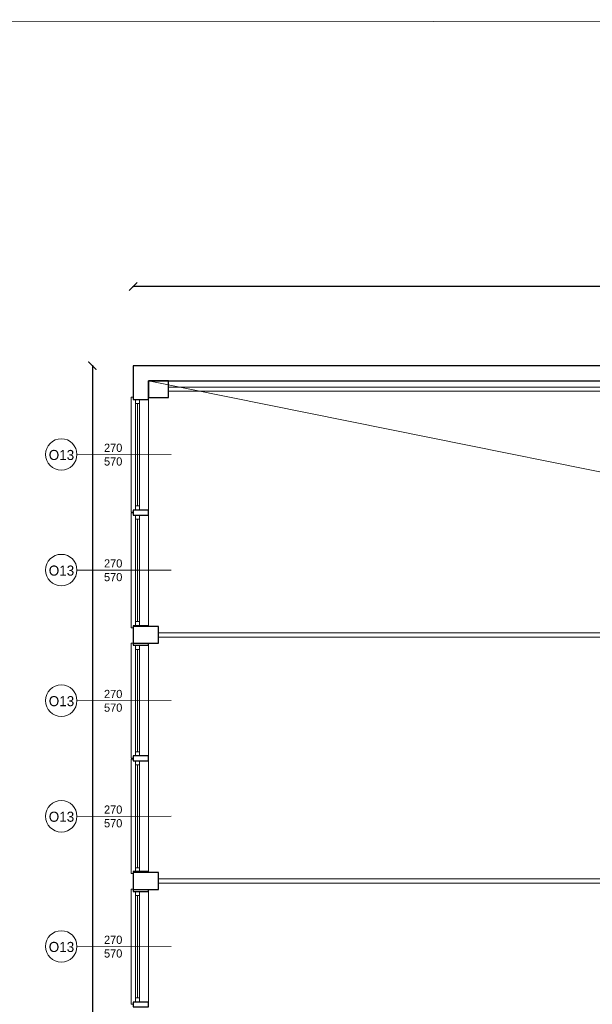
# Model space of a CAD drawing. Header units: centimetres. Extents: x -17621 to 77377, y -18613 to 66.
# Tile 108 of 173: x 24861 to 26258, y -8084 to -5683. Entities that reach past the tile are written whole.
import ezdxf

# ---------------------------------------------------------------- set-up
doc = ezdxf.new("R2010")
doc.units = ezdxf.units.CM
doc.layers.add('0-wymiarowanie rys.CAD', color=5, linetype='Continuous', lineweight=0, true_color=0x0000ff)
for name, color, linetype, lineweight in [('a_drzwi i okna', 2, 'Continuous', 0), ('a_inwentaryzacja', 141, 'Continuous', 0), ('kratownica', 8, 'Continuous', 15)]:
    doc.layers.add(name, color=color, linetype=linetype, lineweight=lineweight)
for name, color, linetype in [('PDF3_A220 ŚCIANY WEWNĘTRZNE', 7, 'Continuous'), ('PDF3_A310 STOLARKA ZEWNĘTRZNA', 7, 'Continuous'), ('PDF3_WIDOKOWA', 7, 'Continuous')]:
    doc.layers.add(name, color=color, linetype=linetype)
doc.styles.add('PDF Century Gothic', font='GOTHIC.TTF')
doc.dimstyles.new('ISO-25', dxfattribs={"dimtxt": 25, "dimasz": 20, "dimexe": 0.6, "dimexo": 0.375, "dimtad": 1, "dimdec": 0, "dimtxsty": 'PDF Century Gothic', "dimblk": 'ARCHTICK', "dimcen": 2.5, "dimadec": 1, "dimazin": 0, "dimtfac": 1, "dimtdec": 0, "dimtmove": 0, "dimatfit": 3, "dimldrblk": 'ARCHTICK', "dimfxl": 2, "dimfxlon": 1, "dimarcsym": 0})

# ---------------------------------------------------------------- blocks, each defined once
blk = doc.blocks.new('_ArchTick')
at = {"color": 0, "linetype": 'ByBlock', "const_width": 0.15}
blk.add_lwpolyline([(-0.5, -0.5), (0.5, 0.5)], dxfattribs=at)
blk = doc.blocks.new('*D1100')
at = {"layer": '0-wymiarowanie rys.CAD', "color": 0, "linetype": 'Continuous', "lineweight": -2, "transparency": 16777216}
for p, q in [((25138.1, -6335.9), (25138.1, -6333.3)), ((27654.4, -6333.9), (25138.1, -6333.9)), ((27654.4, -6335.9), (27654.4, -6333.3))]:
    blk.add_line(p, q, dxfattribs=at)
at = {"layer": 'Defpoints', "color": 0, "linetype": 'Continuous', "transparency": 16777216}
for p in [(25138.1, -6333.9), (25138.1, -6566.8), (27654.4, -6566.8)]:
    blk.add_point(p, dxfattribs=at)
at = {"layer": '0-wymiarowanie rys.CAD', "color": 0, "linetype": 'Continuous', "lineweight": -2, "transparency": 16777216, "xscale": 20, "yscale": 20, "zscale": 20, "rotation": 180}
blk.add_blockref('_ArchTick', (25138.1, -6333.9), dxfattribs=at)
at = {"layer": '0-wymiarowanie rys.CAD', "color": 0, "linetype": 'Continuous', "lineweight": -2, "transparency": 16777216, "xscale": 20, "yscale": 20, "zscale": 20}
blk.add_blockref('_ArchTick', (27654.4, -6333.9), dxfattribs=at)
at = {"layer": '0-wymiarowanie rys.CAD', "color": 0, "linetype": 'Continuous', "transparency": 16777216, "insert": (26396.2, -6320.1), "char_height": 25, "attachment_point": 5, "style": 'PDF Century Gothic'}
blk.add_mtext('2516', dxfattribs=at)
blk = doc.blocks.new('*D1101')
at = {"layer": '0-wymiarowanie rys.CAD', "color": 0, "linetype": 'Continuous', "lineweight": -2, "transparency": 16777216}
for p, q in [((25040.4, -6527), (25037.8, -6527)), ((25038.4, -6527), (25038.4, -11045.7)), ((25040.4, -11045.7), (25037.8, -11045.7))]:
    blk.add_line(p, q, dxfattribs=at)
at = {"layer": 'Defpoints', "color": 0, "linetype": 'Continuous', "transparency": 16777216}
for p in [(25138.1, -6527), (25038.4, -11045.7), (25138.1, -11045.7)]:
    blk.add_point(p, dxfattribs=at)
at = {"layer": '0-wymiarowanie rys.CAD', "color": 0, "linetype": 'Continuous', "lineweight": -2, "transparency": 16777216, "xscale": 20, "yscale": 20, "zscale": 20}
for p, rotation in [((25038.4, -6527), 90), ((25038.4, -11045.7), 270)]:
    blk.add_blockref('_ArchTick', p, dxfattribs=dict(at, rotation=rotation))
at = {"layer": '0-wymiarowanie rys.CAD', "color": 0, "linetype": 'Continuous', "transparency": 16777216, "insert": (25024.6, -8786.3), "char_height": 25, "attachment_point": 5, "rotation": 90, "style": 'PDF Century Gothic'}
blk.add_mtext('4519', dxfattribs=at)

msp = doc.modelspace()

# ---------------------------------------------------------------- linework, layer by layer
at = {"layer": 'a_drzwi i okna'}
for p, q in [((25000.7, -6744.1), (25230.9, -6743.5)), ((25000.7, -7026), (25230.9, -7025.5)), ((25000.7, -7344.4), (25230.9, -7343.8)), ((25000.7, -7626.3), (25230.9, -7625.7)), ((25000.7, -7943.8), (25230.9, -7943.2))]:
    msp.add_line(p, q, dxfattribs=at)
for centre in [(24962.3, -6743.5), (24962.3, -7025.4), (24962.3, -7343.8), (24962.3, -7625.7), (24962.3, -7943.2)]:
    msp.add_circle(centre, 38.4, dxfattribs=at)
at = {"layer": 'a_inwentaryzacja', "color": 252, "linetype": 'Continuous', "lineweight": 25, "true_color": 0x939598}
msp.add_lwpolyline([(25175.4, -6604.3), (25224.4, -6604.3), (25224.4, -6564.3), (25175.4, -6564.3)], close=True, dxfattribs=at)
at = {"layer": 'a_inwentaryzacja', "color": 252, "lineweight": 25, "true_color": 0x939598}
for points in [[(25200.1, -7163), (25138.1, -7163), (25138.1, -7204), (25200.1, -7204)], [(25200.1, -7763.2), (25138.1, -7763.2), (25138.1, -7804.2), (25200.1, -7804.2)]]:
    msp.add_lwpolyline(points, close=True, dxfattribs=at)
at = {"layer": 'kratownica', "linetype": 'Continuous'}
for points in [[(25224.4, -6579.2), (27584.3, -6579.2), (27584.3, -6589.4), (25224.4, -6589.4)], [(25200.1, -7178.4), (27582.5, -7178.4), (27582.5, -7188.6), (25200.1, -7188.6)], [(25200.1, -7778.6), (27582.5, -7778.6), (27582.5, -7788.7), (25200.1, -7788.7)]]:
    msp.add_lwpolyline(points, close=True, dxfattribs=at)
at = {"layer": 'PDF3_A220 ŚCIANY WEWNĘTRZNE', "lineweight": 25}
for points in [[(25175.4, -6609.1), (25175.4, -6564.3), (27461.3, -6564.3), (27461.3, -6527), (25138.1, -6527), (25138.1, -6609.1)], [(25175.4, -6879.2), (25138.1, -6879.2), (25138.1, -6891.1), (25175.4, -6891.1)], [(25175.4, -7478.7), (25138.1, -7478.7), (25138.1, -7490.5), (25175.4, -7490.5)], [(25175.4, -8079), (25138.1, -8079), (25138.1, -8090.8), (25175.4, -8090.8)]]:
    msp.add_lwpolyline(points, close=True, dxfattribs=at)
for points in [[(25175.4, -7163), (25175.4, -7161.2), (25138.1, -7161.2), (25138.1, -7208.6), (25175.4, -7208.6), (25175.4, -7204)], [(25175.4, -7763.2), (25175.4, -7760.6), (25138.1, -7760.6), (25138.1, -7808.9), (25175.4, -7808.9), (25175.4, -7804.2)]]:
    msp.add_lwpolyline(points, dxfattribs=at)
at = {"layer": 'PDF3_A310 STOLARKA ZEWNĘTRZNA', "lineweight": 5}
for points in [[(25175.4, -6879.2), (25138.1, -6879.2), (25138.1, -6884.3), (25133, -6884.3), (25133, -6609.1), (25133, -6604.1), (25138.1, -6604.1), (25138.1, -6609.1), (25175.4, -6609.1)], [(25153.3, -6879.2), (25153.3, -6869.1), (25153.3, -6619.3), (25153.3, -6609.1), (25143.2, -6609.1), (25143.2, -6619.3), (25143.2, -6869.1), (25143.2, -6879.2)], [(25175.4, -7161.2), (25138.1, -7161.2), (25138.1, -7166.3), (25133, -7166.3), (25133, -6891.1), (25133, -6886), (25138.1, -6886), (25138.1, -6891.1), (25175.4, -6891.1)], [(25153.3, -7161.2), (25153.3, -7151), (25153.3, -6901.2), (25153.3, -6891.1), (25143.2, -6891.1), (25143.2, -6901.2), (25143.2, -7151), (25143.2, -7161.2)], [(25175.4, -7478.7), (25138.1, -7478.7), (25138.1, -7483.7), (25133, -7483.7), (25133, -7208.6), (25133, -7203.5), (25138.1, -7203.5), (25138.1, -7208.6), (25175.4, -7208.6)], [(25153.3, -7478.7), (25153.3, -7468.5), (25153.3, -7218.7), (25153.3, -7208.6), (25143.2, -7208.6), (25143.2, -7218.7), (25143.2, -7468.5), (25143.2, -7478.7)], [(25175.4, -7760.6), (25138.1, -7760.6), (25138.1, -7765.7), (25133, -7765.7), (25133, -7490.5), (25133, -7486.3), (25138.1, -7486.3), (25138.1, -7490.5), (25175.4, -7490.5)], [(25153.3, -7760.6), (25153.3, -7751.3), (25153.3, -7500.7), (25153.3, -7490.5), (25143.2, -7490.5), (25143.2, -7500.7), (25143.2, -7751.3), (25143.2, -7760.6)], [(25175.4, -8079), (25138.1, -8079), (25138.1, -8084), (25133, -8084), (25133, -7808.9), (25133, -7803.8), (25138.1, -7803.8), (25138.1, -7808.9), (25175.4, -7808.9)], [(25153.3, -8079), (25153.3, -8068.8), (25153.3, -7819), (25153.3, -7808.9), (25143.2, -7808.9), (25143.2, -7819), (25143.2, -8068.8), (25143.2, -8079)]]:
    msp.add_lwpolyline(points, close=True, dxfattribs=at)
for points in [[(25143.2, -6619.3), (25153.3, -6619.3)], [(25148.3, -6869.1), (25148.3, -6619.3)], [(25143.2, -6869.1), (25153.3, -6869.1)], [(25143.2, -6901.2), (25153.3, -6901.2)], [(25148.3, -7151), (25148.3, -6901.2)], [(25143.2, -7151), (25153.3, -7151)], [(25143.2, -7218.7), (25153.3, -7218.7)], [(25148.3, -7468.5), (25148.3, -7218.7)], [(25143.2, -7468.5), (25153.3, -7468.5)], [(25143.2, -7500.7), (25153.3, -7500.7)], [(25148.3, -7751.3), (25148.3, -7500.7)], [(25143.2, -7751.3), (25153.3, -7751.3)], [(25143.2, -7819), (25153.3, -7819)], [(25148.3, -8068.8), (25148.3, -7819)], [(25143.2, -8068.8), (25153.3, -8068.8)]]:
    msp.add_lwpolyline(points, dxfattribs=at)
at = {"layer": 'PDF3_WIDOKOWA', "color": 7, "lineweight": 5, "true_color": 0xffffff}
msp.add_lwpolyline([(23255.5, -18612.7), (23255.5, -5688.3), (38944.3, -5683.2), (38944.3, -18607.7)], close=True, dxfattribs=at)
at = {"layer": 'PDF3_WIDOKOWA', "lineweight": 5}
msp.add_lwpolyline([(25175.4, -6564.3), (27031.2, -6937.7), (27349.6, -10858.5)], dxfattribs=at)

# ---------------------------------------------------------------- texts
at = {"layer": 'a_drzwi i okna', "style": 'PDF Century Gothic'}
for s, width, gutter_width, heights, insert, char_height, attachment_point in [('270\\P570', 179.816, 12.5, [162.8], (25111.4, -6717.2), 20, 3), ('O13', 220.698, 15.3, [199.8], (24994, -6757.3), 24.55, 9), ('270\\P570', 179.816, 12.5, [162.8], (25111.4, -6999.1), 20, 3), ('O13', 220.698, 15.3, [199.8], (24994, -7039.2), 24.55, 9), ('270\\P570', 179.816, 12.5, [162.8], (25111.4, -7317.5), 20, 3), ('O13', 220.698, 15.3, [199.8], (24994, -7357.6), 24.55, 9), ('270\\P570', 179.816, 12.5, [162.8], (25111.4, -7599.4), 20, 3), ('O13', 220.698, 15.3, [199.8], (24994, -7639.5), 24.55, 9), ('270\\P570', 179.816, 12.5, [162.8], (25111.4, -7916.9), 20, 3), ('O13', 220.698, 15.3, [199.8], (24994, -7957), 24.55, 9)]:
    msp.add_mtext_dynamic_manual_height_columns(s, width=width, gutter_width=gutter_width, heights=heights, dxfattribs=dict(at, insert=insert, char_height=char_height, attachment_point=attachment_point))

# ---------------------------------------------------------------- dimensions: what is measured, and where the dimension line sits
at = {"layer": '0-wymiarowanie rys.CAD', "linetype": 'Continuous'}
dim = msp.add_linear_dim(base=(25138.1, -6333.9), p1=(27654.4, -6566.8), p2=(25138.1, -6566.8), dimstyle='ISO-25', dxfattribs=at)
dim.commit()
dim.dimension.update_dxf_attribs({"geometry": '*D1100', "text_midpoint": (26396.2, -6320.1)})
dim = msp.add_linear_dim(base=(25038.4, -11045.7), p1=(25138.1, -6527), p2=(25138.1, -11045.7), angle=90, dimstyle='ISO-25', dxfattribs=at)
dim.commit()
dim.dimension.update_dxf_attribs({"geometry": '*D1101', "text_midpoint": (25024.6, -8786.3)})

doc.saveas('drawing.dxf')
